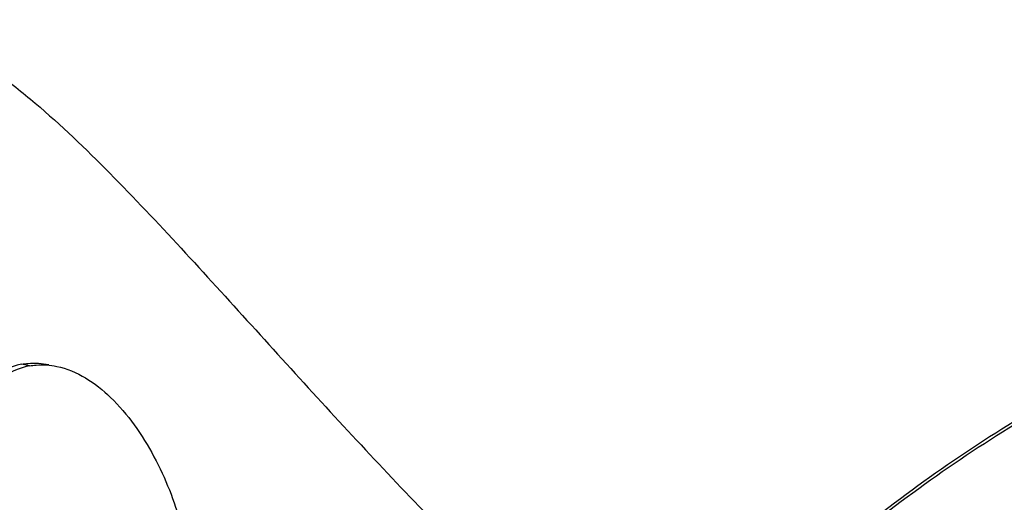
# Model space of a CAD drawing. Header units: millimetres. Extents: x 0 to 420, y -341 to 792.
# Tile 78 of 256: x 199.91 to 210.37, y 37.33 to 42.46. Entities that reach past the tile are written whole.
import ezdxf

# ---------------------------------------------------------------- set-up
doc = ezdxf.new("R2010")
doc.units = ezdxf.units.MM
doc.header["$LTSCALE"] = 23.1
doc.layers.get('0').update_dxf_attribs({"linetype": 'CONTINUOUS'})
doc.layers.add('02___PRT_ALL_AXES', color=7, linetype='CONTINUOUS')

msp = doc.modelspace()

# ---------------------------------------------------------------- linework, layer by layer
at = {"color": 7, "linetype": 'Continuous'}
msp.add_line((200.0185, 38.7835), (199.9328, 38.8012), dxfattribs=at)
for points, knots in [([(198.2367, 42.4614), (198.4068, 42.4606), (198.7494, 42.4038), (199.2249, 42.1946), (199.6667, 41.9099), (200.2265, 41.464), (200.8812, 40.8342), (201.6335, 40.0347), (202.3754, 39.2165), (203.3639, 38.1266), (204.1192, 37.3228), (204.6366, 36.8023)], [0, 0, 0, 0, 0.058752, 0.1179853, 0.178381, 0.2398518, 0.3649703, 0.4917249, 0.619098, 0.7464957, 1, 1, 1, 1]), ([(199.9328, 38.8012), (199.9561, 38.8056), (200.0523, 38.8187), (200.151, 38.812), (200.2227, 38.7972)], [0, 0, 0, 0, 0.2448758, 1, 1, 1, 1]), ([(199.9328, 38.8012), (199.8139, 38.7791), (199.5756, 38.6639), (199.3354, 38.3334), (199.2179, 37.9079), (199.226, 37.6), (199.2491, 37.4434)], [0, 0, 0, 0, 0.2177604, 0.4531526, 0.7147801, 1, 1, 1, 1]), ([(200.0185, 38.7835), (199.8995, 38.7614), (199.6609, 38.6462), (199.4211, 38.3152), (199.3047, 37.8895), (199.3135, 37.5817), (199.337, 37.4252)], [0, 0, 0, 0, 0.2179983, 0.4533777, 0.7148961, 1, 1, 1, 1]), ([(200.0185, 38.7835), (200.0419, 38.7878), (200.1383, 38.8009), (200.2371, 38.7941), (200.309, 38.7793)], [0, 0, 0, 0, 0.2447617, 1, 1, 1, 1]), ([(200.309, 38.7793), (200.524, 38.7348), (200.8322, 38.5275), (201.1406, 38.1608), (201.4146, 37.7148), (201.6443, 37.1317), (201.7254, 36.6417), (201.7224, 36.4118)], [0, 0, 0, 0, 0.2262227, 0.3581829, 0.4954791, 0.7630229, 1, 1, 1, 1])]:
    msp.add_open_spline(points, degree=3, knots=knots, dxfattribs=at)
at = {"layer": '02___PRT_ALL_AXES', "color": 7, "linetype": 'Continuous'}
for points, knots in [([(206.8555, 35.2014), (207.4374, 35.8257), (208.6595, 36.9762), (210.0356, 37.9397), (210.742, 38.3544)], [0, 0, 0, 0, 0.5102403, 1, 1, 1, 1]), ([(206.866, 35.1714), (207.4475, 35.7956), (208.6688, 36.9461), (210.0443, 37.9094), (210.7505, 38.324)], [0, 0, 0, 0, 0.5102528, 1, 1, 1, 1])]:
    msp.add_open_spline(points, degree=3, knots=knots, dxfattribs=at)

doc.saveas('drawing.dxf')
